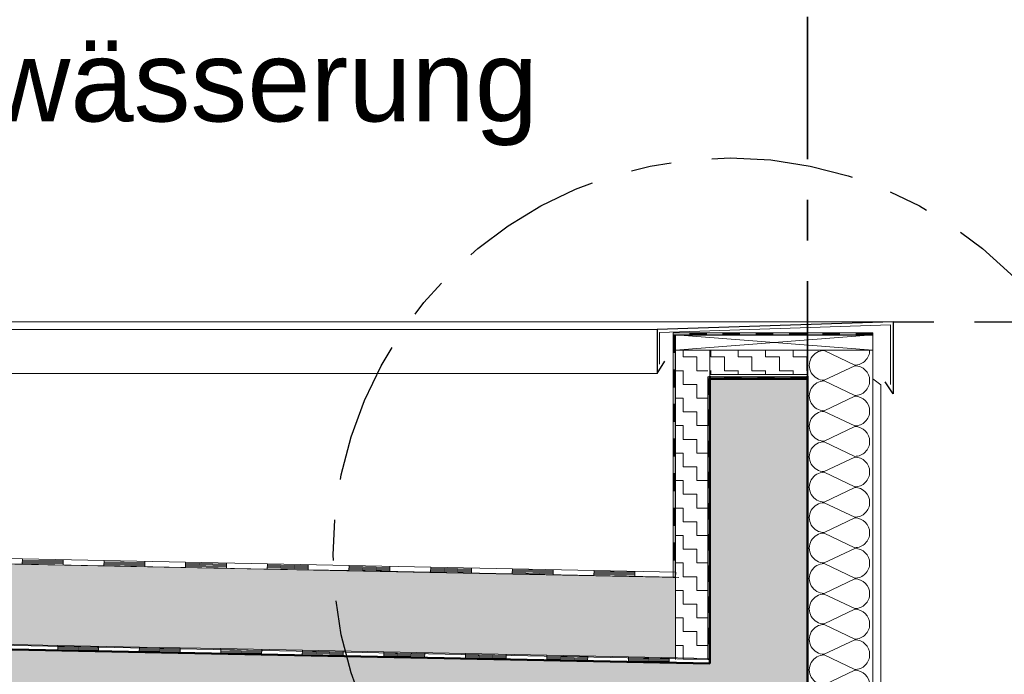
# Model space of a CAD drawing. Header units: metres. Extents: x 1314 to 1415, y -87 to -52.
# Tile 146 of 256: x 1356.54 to 1358.96, y -77.53 to -75.92. Entities that reach past the tile are written whole.
import ezdxf

# ---------------------------------------------------------------- set-up
doc = ezdxf.new("R2010")
doc.units = ezdxf.units.M
doc.header["$PDMODE"] = 65
for name, pattern in [('AUSGEZOGEN', [0]), ('PUNKT2_S9', [0.0015, 0, -0.0015]), ('STRICHPUNKT2_S5', [0.5, 0.35, -0.05, 0.05, -0.05])]:
    doc.linetypes.add(name, pattern=pattern)
for name, color, linetype, lineweight in [('XR$2$Achsen', 4, 'AUSGEZOGEN', 13), ('XR$2$Allgemein', 4, 'AUSGEZOGEN', 13), ('XR$2$Aufkantung', 4, 'AUSGEZOGEN', 13), ('XR$2$Design', 4, 'AUSGEZOGEN', 13), ('XR$2$Maßlinie 1_50', 7, 'AUSGEZOGEN', 25), ('XR$2$Muster', 4, 'AUSGEZOGEN', 13), ('XR$2$STANDARD_1', 7, 'AUSGEZOGEN', 25), ('XR$2$Wand', 1, 'AUSGEZOGEN', 50), ('XR$3$DETAIL', 7, 'AUSGEZOGEN', 25), ('XR$3$Maßlinie 1_50', 7, 'AUSGEZOGEN', 25), ('XR$4$Design', 4, 'AUSGEZOGEN', 13), ('XR$4$Muster', 4, 'AUSGEZOGEN', 13), ('XR$4$Türen', 3, 'AUSGEZOGEN', 18)]:
    doc.layers.add(name, color=color, linetype=linetype, lineweight=lineweight)
doc.layers.add('XR$3$_50394', color=7, linetype='Continuous')
doc.styles.add('ARIAL', font='arial.ttf')
doc.dimstyles.new('DIMSTYLE_18', dxfattribs={"dimtxt": 0.175, "dimasz": 0.15, "dimexe": 0, "dimexo": 0, "dimgap": 0.0875, "dimtad": 2, "dimdec": 3, "dimrnd": 0.005, "dimzin": 4, "dimdsep": 46, "dimtxsty": 'ARIAL', "dimblk1": 'ALL_ML_KREIS', "dimblk2": 'ALL_ML_KREIS', "dimsah": 1, "dimcen": 0, "dimclrd": 3, "dimclre": 3, "dimclrt": 3, "dimadec": 0, "dimazin": 0, "dimtfac": 1, "dimtdec": 0, "dimtix": 1, "dimtmove": 2, "dimatfit": 3, "dimfxl": 0, "dimtzin": 0, "dimlwd": 0, "dimlwe": 25, "dimarcsym": 0})
doc.dimstyles.new('DIMSTYLE_7', dxfattribs={"dimtxt": 0.125, "dimasz": 0.15, "dimexe": 0, "dimexo": 0, "dimgap": 0.0625, "dimtad": 2, "dimdec": 3, "dimrnd": 0.005, "dimzin": 4, "dimdsep": 46, "dimtxsty": 'ARIAL', "dimblk1": 'ALL_ML_KREIS', "dimblk2": 'ALL_ML_KREIS', "dimsah": 1, "dimcen": 0, "dimclrd": 3, "dimclre": 3, "dimclrt": 3, "dimadec": 0, "dimazin": 0, "dimtfac": 1, "dimtdec": 0, "dimtix": 1, "dimtmove": 2, "dimatfit": 3, "dimfxl": 0, "dimtzin": 0, "dimlwd": 0, "dimlwe": 25, "dimarcsym": 0})
pattern_1 = [(0, (0.0675, 0.0675), (0.03375, 0.03375), [0.03375, -0.03375]), (90, (0.0675, 0.0675), (-0.03375, 0.03375), [0.03375, -0.03375])]

# ---------------------------------------------------------------- blocks, each defined once
blk = doc.blocks.new('MUSTERELEMENT_31')
at = {"layer": 'XR$2$Wand', "color": 4, "linetype": 'AUSGEZOGEN', "lineweight": 13, "transparency": 33554687}
for p, q in [((1358.2244, -76.6883), (1358.1426, -76.6883)), ((1358.1426, -76.6883), (1358.1426, -76.6883)), ((1358.1426, -76.6933), (1358.1426, -76.6883)), ((1358.1426, -76.6933), (1358.1426, -76.6883)), ((1358.1426, -76.6893), (1358.1426, -76.6893)), ((1358.1426, -76.6903), (1358.1426, -76.6903)), ((1358.1426, -76.6913), (1358.1426, -76.6913)), ((1358.1426, -76.6923), (1358.1426, -76.6923)), ((1358.2244, -76.6933), (1358.1426, -76.6933)), ((1358.1426, -76.6933), (1358.1426, -76.6933)), ((1358.1835, -76.6933), (1358.1835, -76.6883)), ((1358.2244, -76.6893), (1358.1835, -76.6893)), ((1358.2244, -76.6903), (1358.1835, -76.6903)), ((1358.2244, -76.6913), (1358.1835, -76.6913)), ((1358.2244, -76.6923), (1358.1835, -76.6923)), ((1358.3061, -76.6883), (1358.2244, -76.6883)), ((1358.2244, -76.6933), (1358.2244, -76.6883)), ((1358.2244, -76.6933), (1358.2244, -76.6883)), ((1358.3061, -76.6933), (1358.2244, -76.6933)), ((1358.2653, -76.6933), (1358.2653, -76.6883)), ((1358.3061, -76.6893), (1358.2653, -76.6893)), ((1358.3061, -76.6903), (1358.2653, -76.6903)), ((1358.3061, -76.6913), (1358.2653, -76.6913)), ((1358.3061, -76.6923), (1358.2653, -76.6923)), ((1358.3879, -76.6883), (1358.3061, -76.6883)), ((1358.3061, -76.6933), (1358.3061, -76.6883)), ((1358.3061, -76.6933), (1358.3061, -76.6883)), ((1358.3879, -76.6933), (1358.3061, -76.6933)), ((1358.347, -76.6933), (1358.347, -76.6883)), ((1358.3879, -76.6893), (1358.347, -76.6893)), ((1358.3879, -76.6903), (1358.347, -76.6903)), ((1358.3879, -76.6913), (1358.347, -76.6913)), ((1358.3879, -76.6923), (1358.347, -76.6923)), ((1358.4696, -76.6883), (1358.3879, -76.6883)), ((1358.3879, -76.6933), (1358.3879, -76.6883)), ((1358.3879, -76.6933), (1358.3879, -76.6883)), ((1358.4696, -76.6933), (1358.3879, -76.6933)), ((1358.4288, -76.6933), (1358.4288, -76.6883)), ((1358.4696, -76.6893), (1358.4288, -76.6893)), ((1358.4696, -76.6903), (1358.4288, -76.6903)), ((1358.4696, -76.6913), (1358.4288, -76.6913)), ((1358.4696, -76.6923), (1358.4288, -76.6923)), ((1358.5514, -76.6883), (1358.4696, -76.6883)), ((1358.4696, -76.6933), (1358.4696, -76.6883)), ((1358.4696, -76.6933), (1358.4696, -76.6883)), ((1358.5514, -76.6933), (1358.4696, -76.6933)), ((1358.5105, -76.6933), (1358.5105, -76.6883)), ((1358.5514, -76.6893), (1358.5105, -76.6893)), ((1358.5514, -76.6903), (1358.5105, -76.6903)), ((1358.5514, -76.6913), (1358.5105, -76.6913)), ((1358.5514, -76.6923), (1358.5105, -76.6923)), ((1358.6332, -76.6883), (1358.5514, -76.6883)), ((1358.5514, -76.6933), (1358.5514, -76.6883)), ((1358.5514, -76.6933), (1358.5514, -76.6883)), ((1358.6332, -76.6933), (1358.5514, -76.6933)), ((1358.5923, -76.6933), (1358.5923, -76.6883)), ((1358.6332, -76.6893), (1358.5923, -76.6893)), ((1358.6332, -76.6903), (1358.5923, -76.6903)), ((1358.6332, -76.6913), (1358.5923, -76.6913)), ((1358.6332, -76.6923), (1358.5923, -76.6923)), ((1358.6332, -76.6933), (1358.6332, -76.6883))]:
    blk.add_line(p, q, dxfattribs=at)
blk = doc.blocks.new('MUSTERELEMENT_32')
at = {"layer": 'XR$2$Wand', "color": 4, "linetype": 'AUSGEZOGEN', "lineweight": 13, "transparency": 33554687}
for p, q in [((1358.3097, -76.796), (1358.2279, -76.796)), ((1358.2279, -76.796), (1358.2279, -76.796)), ((1358.2279, -76.801), (1358.2279, -76.796)), ((1358.2279, -76.801), (1358.2279, -76.796)), ((1358.2279, -76.797), (1358.2279, -76.797)), ((1358.2279, -76.798), (1358.2279, -76.798)), ((1358.2279, -76.799), (1358.2279, -76.799)), ((1358.2279, -76.8), (1358.2279, -76.8)), ((1358.3097, -76.801), (1358.2279, -76.801)), ((1358.2279, -76.801), (1358.2279, -76.801)), ((1358.2688, -76.801), (1358.2688, -76.796)), ((1358.3097, -76.797), (1358.2688, -76.797)), ((1358.3097, -76.798), (1358.2688, -76.798)), ((1358.3097, -76.799), (1358.2688, -76.799)), ((1358.3097, -76.8), (1358.2688, -76.8)), ((1358.3914, -76.796), (1358.3097, -76.796)), ((1358.3097, -76.801), (1358.3097, -76.796)), ((1358.3097, -76.801), (1358.3097, -76.796)), ((1358.3914, -76.801), (1358.3097, -76.801)), ((1358.3505, -76.801), (1358.3505, -76.796)), ((1358.3914, -76.797), (1358.3505, -76.797)), ((1358.3914, -76.798), (1358.3505, -76.798)), ((1358.3914, -76.799), (1358.3505, -76.799)), ((1358.3914, -76.8), (1358.3505, -76.8)), ((1358.4732, -76.796), (1358.3914, -76.796)), ((1358.3914, -76.801), (1358.3914, -76.796)), ((1358.3914, -76.801), (1358.3914, -76.796)), ((1358.4732, -76.801), (1358.3914, -76.801)), ((1358.4323, -76.801), (1358.4323, -76.796)), ((1358.4732, -76.797), (1358.4323, -76.797)), ((1358.4732, -76.798), (1358.4323, -76.798)), ((1358.4732, -76.799), (1358.4323, -76.799)), ((1358.4732, -76.8), (1358.4323, -76.8)), ((1358.4732, -76.801), (1358.4732, -76.796))]:
    blk.add_line(p, q, dxfattribs=at)
blk = doc.blocks.new('MUSTERELEMENT_33')
at = {"layer": 'XR$2$Wand', "color": 4, "linetype": 'AUSGEZOGEN', "lineweight": 13, "transparency": 33554687}
for p, q in [((1358.2279, -76.8011), (1358.2279, -76.8778)), ((1358.2329, -76.8011), (1358.2279, -76.8011)), ((1358.2289, -76.8011), (1358.2289, -76.8395)), ((1358.2299, -76.8011), (1358.2299, -76.8395)), ((1358.2309, -76.8011), (1358.2309, -76.8395)), ((1358.2319, -76.8011), (1358.2319, -76.8395)), ((1358.2329, -76.8011), (1358.2329, -76.8778)), ((1358.2329, -76.8395), (1358.2279, -76.8395)), ((1358.2279, -76.8778), (1358.2279, -76.9544)), ((1358.2329, -76.8778), (1358.2279, -76.8778)), ((1358.2329, -76.8778), (1358.2279, -76.8778)), ((1358.2289, -76.8778), (1358.2289, -76.9161)), ((1358.2299, -76.8778), (1358.2299, -76.9161)), ((1358.2309, -76.8778), (1358.2309, -76.9161)), ((1358.2319, -76.8778), (1358.2319, -76.9161)), ((1358.2329, -76.8778), (1358.2329, -76.9544)), ((1358.2329, -76.9161), (1358.2279, -76.9161)), ((1358.2279, -76.9544), (1358.2279, -77.031)), ((1358.2329, -76.9544), (1358.2279, -76.9544)), ((1358.2329, -76.9544), (1358.2279, -76.9544)), ((1358.2289, -76.9544), (1358.2289, -76.9927)), ((1358.2299, -76.9544), (1358.2299, -76.9927)), ((1358.2309, -76.9544), (1358.2309, -76.9927)), ((1358.2319, -76.9544), (1358.2319, -76.9927)), ((1358.2329, -76.9544), (1358.2329, -77.031)), ((1358.2329, -76.9927), (1358.2279, -76.9927)), ((1358.2279, -77.031), (1358.2279, -77.1076)), ((1358.2329, -77.031), (1358.2279, -77.031)), ((1358.2329, -77.031), (1358.2279, -77.031)), ((1358.2289, -77.031), (1358.2289, -77.0693)), ((1358.2299, -77.031), (1358.2299, -77.0693)), ((1358.2309, -77.031), (1358.2309, -77.0693)), ((1358.2319, -77.031), (1358.2319, -77.0693)), ((1358.2329, -77.031), (1358.2329, -77.1076)), ((1358.2329, -77.0693), (1358.2279, -77.0693)), ((1358.2279, -77.1076), (1358.2279, -77.1842)), ((1358.2329, -77.1076), (1358.2279, -77.1076)), ((1358.2329, -77.1076), (1358.2279, -77.1076)), ((1358.2289, -77.1076), (1358.2289, -77.1459)), ((1358.2299, -77.1076), (1358.2299, -77.1459)), ((1358.2309, -77.1076), (1358.2309, -77.1459)), ((1358.2319, -77.1076), (1358.2319, -77.1459)), ((1358.2329, -77.1076), (1358.2329, -77.1842)), ((1358.2329, -77.1459), (1358.2279, -77.1459)), ((1358.2279, -77.1842), (1358.2279, -77.2608)), ((1358.2329, -77.1842), (1358.2279, -77.1842)), ((1358.2329, -77.1842), (1358.2279, -77.1842)), ((1358.2289, -77.1842), (1358.2289, -77.2225)), ((1358.2299, -77.1842), (1358.2299, -77.2225)), ((1358.2309, -77.1842), (1358.2309, -77.2225)), ((1358.2319, -77.1842), (1358.2319, -77.2225)), ((1358.2329, -77.1842), (1358.2329, -77.2608)), ((1358.2329, -77.2225), (1358.2279, -77.2225)), ((1358.2279, -77.2608), (1358.2279, -77.3374)), ((1358.2329, -77.2608), (1358.2279, -77.2608)), ((1358.2329, -77.2608), (1358.2279, -77.2608)), ((1358.2289, -77.2608), (1358.2289, -77.2991)), ((1358.2299, -77.2608), (1358.2299, -77.2991)), ((1358.2309, -77.2608), (1358.2309, -77.2991)), ((1358.2319, -77.2608), (1358.2319, -77.2991)), ((1358.2329, -77.2608), (1358.2329, -77.3374)), ((1358.2329, -77.2991), (1358.2279, -77.2991)), ((1358.2279, -77.3374), (1358.2279, -77.4141)), ((1358.2329, -77.3374), (1358.2279, -77.3374)), ((1358.2329, -77.3374), (1358.2279, -77.3374)), ((1358.2289, -77.3374), (1358.2289, -77.3758)), ((1358.2299, -77.3374), (1358.2299, -77.3758)), ((1358.2309, -77.3374), (1358.2309, -77.3758)), ((1358.2319, -77.3374), (1358.2319, -77.3758)), ((1358.2329, -77.3374), (1358.2329, -77.4141)), ((1358.2329, -77.3758), (1358.2279, -77.3758)), ((1358.2279, -77.4141), (1358.2279, -77.4907)), ((1358.2329, -77.4141), (1358.2279, -77.4141)), ((1358.2329, -77.4141), (1358.2279, -77.4141)), ((1358.2289, -77.4141), (1358.2289, -77.4524)), ((1358.2299, -77.4141), (1358.2299, -77.4524)), ((1358.2309, -77.4141), (1358.2309, -77.4524)), ((1358.2319, -77.4141), (1358.2319, -77.4524)), ((1358.2329, -77.4141), (1358.2329, -77.4907)), ((1358.2329, -77.4524), (1358.2279, -77.4524)), ((1358.2279, -77.4907), (1358.2279, -77.4907)), ((1358.2329, -77.4907), (1358.2279, -77.4907)), ((1358.2329, -77.4907), (1358.2279, -77.4907)), ((1358.2289, -77.4907), (1358.2289, -77.4907)), ((1358.2299, -77.4907), (1358.2299, -77.4907)), ((1358.2309, -77.4907), (1358.2309, -77.4907)), ((1358.2319, -77.4907), (1358.2319, -77.4907)), ((1358.2329, -77.4907), (1358.2329, -77.4907))]:
    blk.add_line(p, q, dxfattribs=at)
blk = doc.blocks.new('MUSTERELEMENT_49')
at = {"layer": 'XR$2$Design', "color": 4, "linetype": 'AUSGEZOGEN', "lineweight": 13, "transparency": 33554687}
for p, q in [((1356.4304, -77.4648), (1356.6307, -77.4688)), ((1356.4307, -77.4523), (1356.631, -77.4563)), ((1356.631, -77.4563), (1356.6307, -77.4688)), ((1356.631, -77.4563), (1356.6307, -77.4688)), ((1356.6307, -77.4688), (1356.831, -77.4728)), ((1356.6308, -77.4638), (1356.731, -77.4658)), ((1356.6308, -77.4663), (1356.7309, -77.4683)), ((1356.6309, -77.4588), (1356.7311, -77.4608)), ((1356.6309, -77.4613), (1356.731, -77.4633)), ((1356.631, -77.4563), (1356.8313, -77.4603)), ((1356.7311, -77.4583), (1356.7309, -77.4708)), ((1356.8313, -77.4603), (1356.831, -77.4728)), ((1356.8313, -77.4603), (1356.831, -77.4728)), ((1356.8311, -77.4678), (1356.9313, -77.4698)), ((1356.8311, -77.4703), (1356.9312, -77.4723)), ((1356.8312, -77.4628), (1356.9314, -77.4648)), ((1356.8312, -77.4653), (1356.9313, -77.4673)), ((1356.8313, -77.4603), (1357.0316, -77.4643)), ((1356.9314, -77.4623), (1356.9312, -77.4748)), ((1357.0316, -77.4643), (1357.0313, -77.4768)), ((1357.0316, -77.4643), (1357.0313, -77.4768)), ((1357.0314, -77.4718), (1357.1316, -77.4738)), ((1357.0315, -77.4668), (1357.1317, -77.4688)), ((1357.0315, -77.4693), (1357.1316, -77.4713)), ((1357.0316, -77.4643), (1357.2319, -77.4683)), ((1357.1317, -77.4663), (1357.1315, -77.4788)), ((1357.2319, -77.4683), (1357.2316, -77.4808)), ((1357.2319, -77.4683), (1357.2316, -77.4808)), ((1357.2318, -77.4708), (1357.332, -77.4728)), ((1357.2319, -77.4683), (1357.4322, -77.4723)), ((1357.332, -77.4703), (1357.3318, -77.4828)), ((1356.831, -77.4728), (1357.0313, -77.4768)), ((1357.0313, -77.4768), (1357.2316, -77.4808)), ((1357.0314, -77.4743), (1357.1315, -77.4763)), ((1357.2316, -77.4808), (1357.4319, -77.4848)), ((1357.2317, -77.4758), (1357.3319, -77.4778)), ((1357.2317, -77.4783), (1357.3318, -77.4803)), ((1357.2318, -77.4733), (1357.3319, -77.4753)), ((1357.4322, -77.4723), (1357.4319, -77.4848)), ((1357.4322, -77.4723), (1357.4319, -77.4848)), ((1357.4319, -77.4848), (1357.6322, -77.4888)), ((1357.432, -77.4798), (1357.5322, -77.4818)), ((1357.432, -77.4823), (1357.5321, -77.4843)), ((1357.4321, -77.4748), (1357.5323, -77.4768)), ((1357.4321, -77.4773), (1357.5322, -77.4793)), ((1357.4322, -77.4723), (1357.6325, -77.4763)), ((1357.5323, -77.4743), (1357.5321, -77.4868)), ((1357.6325, -77.4763), (1357.6322, -77.4888)), ((1357.6325, -77.4763), (1357.6322, -77.4888)), ((1357.6322, -77.4888), (1357.8325, -77.4928)), ((1357.6323, -77.4838), (1357.7325, -77.4858)), ((1357.6323, -77.4863), (1357.7324, -77.4883)), ((1357.6324, -77.4788), (1357.7326, -77.4808)), ((1357.6324, -77.4813), (1357.7325, -77.4833)), ((1357.6325, -77.4763), (1357.8328, -77.4803)), ((1357.7326, -77.4783), (1357.7324, -77.4908)), ((1357.8328, -77.4803), (1357.8325, -77.4928)), ((1357.8328, -77.4803), (1357.8325, -77.4928)), ((1357.8325, -77.4928), (1358.0329, -77.4968)), ((1357.8326, -77.4878), (1357.9328, -77.4898)), ((1357.8326, -77.4903), (1357.9328, -77.4923)), ((1357.8327, -77.4828), (1357.9329, -77.4848)), ((1357.8327, -77.4853), (1357.9329, -77.4873)), ((1357.8328, -77.4803), (1358.0331, -77.4843)), ((1357.933, -77.4823), (1357.9327, -77.4948)), ((1358.0331, -77.4843), (1358.0329, -77.4968)), ((1358.0331, -77.4843), (1358.0329, -77.4968)), ((1358.0329, -77.4943), (1358.1331, -77.4963)), ((1358.033, -77.4893), (1358.1332, -77.4913)), ((1358.033, -77.4918), (1358.1331, -77.4938)), ((1358.0331, -77.4843), (1358.2334, -77.4883)), ((1358.0331, -77.4868), (1358.1332, -77.4888)), ((1358.1333, -77.4863), (1358.133, -77.4988)), ((1358.2334, -77.4883), (1358.2332, -77.5008)), ((1358.2334, -77.4883), (1358.2332, -77.5008)), ((1358.2333, -77.4958), (1358.2333, -77.4958)), ((1358.2334, -77.4883), (1358.2334, -77.4883)), ((1358.2334, -77.4908), (1358.2334, -77.4908)), ((1358.0329, -77.4968), (1358.2332, -77.5008)), ((1358.2332, -77.4983), (1358.2332, -77.4983)), ((1358.2332, -77.5008), (1358.2332, -77.5008))]:
    blk.add_line(p, q, dxfattribs=at)
blk = doc.blocks.new('MUSTERELEMENT_52')
at = {"layer": 'XR$2$Wand', "color": 4, "linetype": 'AUSGEZOGEN', "lineweight": 13, "transparency": 33554687}
for p, q in [((1358.1426, -76.6938), (1358.1426, -76.7789)), ((1358.1476, -76.6938), (1358.1426, -76.6938)), ((1358.1436, -76.6938), (1358.1436, -76.7364)), ((1358.1446, -76.6938), (1358.1446, -76.7364)), ((1358.1456, -76.6938), (1358.1456, -76.7364)), ((1358.1466, -76.6938), (1358.1466, -76.7364)), ((1358.1476, -76.6938), (1358.1476, -76.7789)), ((1358.1476, -76.7364), (1358.1426, -76.7364)), ((1358.1426, -76.7789), (1358.1426, -76.8639)), ((1358.1476, -76.7789), (1358.1426, -76.7789)), ((1358.1476, -76.7789), (1358.1426, -76.7789)), ((1358.1436, -76.7789), (1358.1436, -76.8214)), ((1358.1446, -76.7789), (1358.1446, -76.8214)), ((1358.1456, -76.7789), (1358.1456, -76.8214)), ((1358.1466, -76.7789), (1358.1466, -76.8214)), ((1358.1476, -76.7789), (1358.1476, -76.8639)), ((1358.1476, -76.8214), (1358.1426, -76.8214)), ((1358.1426, -76.8639), (1358.1426, -76.949)), ((1358.1476, -76.8639), (1358.1426, -76.8639)), ((1358.1476, -76.8639), (1358.1426, -76.8639)), ((1358.1436, -76.8639), (1358.1436, -76.9065)), ((1358.1446, -76.8639), (1358.1446, -76.9065)), ((1358.1456, -76.8639), (1358.1456, -76.9065)), ((1358.1466, -76.8639), (1358.1466, -76.9065)), ((1358.1476, -76.8639), (1358.1476, -76.949)), ((1358.1476, -76.9065), (1358.1426, -76.9065)), ((1358.1426, -76.949), (1358.1426, -77.0341)), ((1358.1476, -76.949), (1358.1426, -76.949)), ((1358.1476, -76.949), (1358.1426, -76.949)), ((1358.1436, -76.949), (1358.1436, -76.9915)), ((1358.1446, -76.949), (1358.1446, -76.9915)), ((1358.1456, -76.949), (1358.1456, -76.9915)), ((1358.1466, -76.949), (1358.1466, -76.9915)), ((1358.1476, -76.949), (1358.1476, -77.0341)), ((1358.1476, -76.9915), (1358.1426, -76.9915)), ((1358.1426, -77.0341), (1358.1426, -77.1191)), ((1358.1476, -77.0341), (1358.1426, -77.0341)), ((1358.1476, -77.0341), (1358.1426, -77.0341)), ((1358.1436, -77.0341), (1358.1436, -77.0766)), ((1358.1446, -77.0341), (1358.1446, -77.0766)), ((1358.1456, -77.0341), (1358.1456, -77.0766)), ((1358.1466, -77.0341), (1358.1466, -77.0766)), ((1358.1476, -77.0341), (1358.1476, -77.1191)), ((1358.1476, -77.0766), (1358.1426, -77.0766)), ((1358.1426, -77.1191), (1358.1426, -77.2042)), ((1358.1476, -77.1191), (1358.1426, -77.1191)), ((1358.1476, -77.1191), (1358.1426, -77.1191)), ((1358.1436, -77.1191), (1358.1436, -77.1617)), ((1358.1446, -77.1191), (1358.1446, -77.1617)), ((1358.1456, -77.1191), (1358.1456, -77.1617)), ((1358.1466, -77.1191), (1358.1466, -77.1617)), ((1358.1476, -77.1191), (1358.1476, -77.2042)), ((1358.1476, -77.1617), (1358.1426, -77.1617)), ((1358.1426, -77.2042), (1358.1426, -77.2892)), ((1358.1476, -77.2042), (1358.1426, -77.2042)), ((1358.1476, -77.2042), (1358.1426, -77.2042)), ((1358.1436, -77.2042), (1358.1436, -77.2467)), ((1358.1446, -77.2042), (1358.1446, -77.2467)), ((1358.1456, -77.2042), (1358.1456, -77.2467)), ((1358.1466, -77.2042), (1358.1466, -77.2467)), ((1358.1476, -77.2042), (1358.1476, -77.2892)), ((1358.1476, -77.2467), (1358.1426, -77.2467)), ((1358.1426, -77.2892), (1358.1426, -77.2892)), ((1358.1476, -77.2892), (1358.1426, -77.2892)), ((1358.1476, -77.2892), (1358.1426, -77.2892)), ((1358.1436, -77.2892), (1358.1436, -77.2892)), ((1358.1446, -77.2892), (1358.1446, -77.2892)), ((1358.1456, -77.2892), (1358.1456, -77.2892)), ((1358.1466, -77.2892), (1358.1466, -77.2892)), ((1358.1476, -77.2892), (1358.1476, -77.2892))]:
    blk.add_line(p, q, dxfattribs=at)
blk = doc.blocks.new('MUSTERELEMENT_53')
at = {"layer": 'XR$2$Design', "color": 4, "linetype": 'AUSGEZOGEN', "lineweight": 13, "transparency": 33554687}
for p, q in [((1356.3426, -77.2525), (1356.5433, -77.2565)), ((1356.3429, -77.24), (1356.5436, -77.244)), ((1356.5436, -77.244), (1356.5433, -77.2565)), ((1356.5436, -77.244), (1356.5433, -77.2565)), ((1356.5434, -77.2515), (1356.6438, -77.2535)), ((1356.5434, -77.254), (1356.6437, -77.256)), ((1356.5435, -77.2465), (1356.6439, -77.2485)), ((1356.5435, -77.249), (1356.6438, -77.251)), ((1356.5436, -77.244), (1356.7443, -77.2481)), ((1356.6439, -77.246), (1356.6437, -77.2585)), ((1356.7443, -77.2481), (1356.744, -77.2605)), ((1356.7443, -77.2481), (1356.744, -77.2605)), ((1356.7442, -77.2506), (1356.8446, -77.2526)), ((1356.7442, -77.2531), (1356.8445, -77.2551)), ((1356.7443, -77.2481), (1356.9449, -77.2521)), ((1356.8446, -77.2501), (1356.8444, -77.2626)), ((1356.9449, -77.2521), (1356.9447, -77.2646)), ((1356.9449, -77.2521), (1356.9447, -77.2646)), ((1356.9449, -77.2521), (1357.1456, -77.2561)), ((1357.0453, -77.2541), (1357.045, -77.2666)), ((1356.5433, -77.2565), (1356.744, -77.2605)), ((1356.744, -77.2605), (1356.9447, -77.2646)), ((1356.7441, -77.2556), (1356.8445, -77.2576)), ((1356.7441, -77.258), (1356.8444, -77.2601)), ((1356.9447, -77.2621), (1357.0451, -77.2641)), ((1356.9447, -77.2646), (1357.1454, -77.2686)), ((1356.9448, -77.2571), (1357.0452, -77.2591)), ((1356.9448, -77.2596), (1357.0451, -77.2616)), ((1356.9449, -77.2546), (1357.0452, -77.2566)), ((1357.1456, -77.2561), (1357.1454, -77.2686)), ((1357.1456, -77.2561), (1357.1454, -77.2686)), ((1357.1454, -77.2661), (1357.2458, -77.2681)), ((1357.1454, -77.2686), (1357.3461, -77.2726)), ((1357.1455, -77.2611), (1357.2459, -77.2631)), ((1357.1455, -77.2636), (1357.2458, -77.2656)), ((1357.1456, -77.2561), (1357.3463, -77.2601)), ((1357.1456, -77.2586), (1357.2459, -77.2606)), ((1357.246, -77.2581), (1357.2457, -77.2706)), ((1357.3463, -77.2601), (1357.3461, -77.2726)), ((1357.3463, -77.2601), (1357.3461, -77.2726)), ((1357.3461, -77.2701), (1357.4465, -77.2721)), ((1357.3461, -77.2726), (1357.5467, -77.2766)), ((1357.3462, -77.2651), (1357.4466, -77.2671)), ((1357.3462, -77.2676), (1357.4465, -77.2696)), ((1357.3463, -77.2601), (1357.547, -77.2641)), ((1357.3463, -77.2626), (1357.4466, -77.2646)), ((1357.4467, -77.2621), (1357.4464, -77.2746)), ((1357.547, -77.2641), (1357.5467, -77.2766)), ((1357.547, -77.2641), (1357.5467, -77.2766)), ((1357.5467, -77.2766), (1357.7474, -77.2806)), ((1357.5468, -77.2716), (1357.6472, -77.2736)), ((1357.5468, -77.2741), (1357.6471, -77.2761)), ((1357.5469, -77.2666), (1357.6473, -77.2686)), ((1357.5469, -77.2691), (1357.6472, -77.2711)), ((1357.547, -77.2641), (1357.7477, -77.2681)), ((1357.6473, -77.2661), (1357.6471, -77.2786)), ((1357.7477, -77.2681), (1357.7474, -77.2806)), ((1357.7477, -77.2681), (1357.7474, -77.2806)), ((1357.7475, -77.2756), (1357.8479, -77.2776)), ((1357.7475, -77.2781), (1357.8478, -77.2801)), ((1357.7476, -77.2706), (1357.848, -77.2726)), ((1357.7476, -77.2731), (1357.8479, -77.2751)), ((1357.7477, -77.2681), (1357.9484, -77.2721)), ((1357.848, -77.2701), (1357.8478, -77.2826)), ((1357.9484, -77.2721), (1357.9481, -77.2846)), ((1357.9484, -77.2721), (1357.9481, -77.2846)), ((1357.9483, -77.2746), (1358.0487, -77.2766)), ((1357.9483, -77.2771), (1358.0486, -77.2791)), ((1357.9484, -77.2721), (1358.149, -77.2761)), ((1358.0487, -77.2741), (1358.0485, -77.2866)), ((1357.7474, -77.2806), (1357.9481, -77.2846)), ((1357.9481, -77.2846), (1358.1488, -77.2886)), ((1357.9482, -77.2796), (1358.0486, -77.2816)), ((1357.9482, -77.2821), (1358.0485, -77.2841)), ((1358.1488, -77.2861), (1358.1488, -77.2861)), ((1358.1488, -77.2886), (1358.1488, -77.2886))]:
    blk.add_line(p, q, dxfattribs=at)
blk.add_lwpolyline([(1358.149, -77.2761), (1358.149, -77.2763), (1358.1488, -77.2886)], dxfattribs=at)
blk.add_lwpolyline([(1358.149, -77.2761), (1358.149, -77.2763), (1358.1488, -77.2886)], dxfattribs=at)
blk = doc.blocks.new('ALL_ML_KREIS')
at = {"color": 0, "linetype": 'ByBlock', "lineweight": -2}
for p, q in [((0, -0.5), (0, 0.5)), ((-1, 0), (0.5, 0))]:
    blk.add_line(p, q, dxfattribs=at)
blk.add_circle((0, 0), 0.15, dxfattribs=at)
blk = doc.blocks.new('*D110')
at = {"layer": 'DEFPOINTS', "color": 3, "linetype": 'AUSGEZOGEN', "lineweight": 25, "transparency": 33554687}
for p in [(1358.4732, -77.3937), (1338.3582, -77.8099), (1338.3582, -84.3412)]:
    blk.add_point(p, dxfattribs=at)
at = {"layer": 'XR$3$Maßlinie 1_50', "color": 3, "linetype": 'AUSGEZOGEN', "lineweight": -2, "transparency": 33554687}
for p, q in [((1338.3582, -84.0412), (1338.3582, -84.3412)), ((1358.4732, -84.0412), (1358.4732, -84.3412)), ((1338.3582, -84.3412), (1358.4732, -84.3412))]:
    blk.add_line(p, q, dxfattribs=at)
at = {"layer": 'XR$3$Maßlinie 1_50', "color": 3, "linetype": 'AUSGEZOGEN', "lineweight": 25, "transparency": 33554687, "xscale": 0.15, "yscale": 0.15, "zscale": 0.15, "rotation": 180}
blk.add_blockref('ALL_ML_KREIS', (1338.3582, -84.3412), dxfattribs=at)
at = {"layer": 'XR$3$Maßlinie 1_50', "color": 3, "linetype": 'AUSGEZOGEN', "lineweight": 25, "transparency": 33554687, "xscale": 0.15, "yscale": 0.15, "zscale": 0.15}
blk.add_blockref('ALL_ML_KREIS', (1358.4732, -84.3412), dxfattribs=at)
at = {"layer": 'XR$3$Maßlinie 1_50', "color": 3, "linetype": 'AUSGEZOGEN', "lineweight": 25, "transparency": 33554687, "insert": (1348.4387, -84.2007), "char_height": 0.175, "width": 1.05, "attachment_point": 5, "style": 'ARIAL'}
blk.add_mtext('\\A1;{\\fArial|i0|b1;\\A1;{20.11\\H0.115500;\\S5^ ;}}', dxfattribs=at)
blk = doc.blocks.new('*D150')
at = {"layer": 'DEFPOINTS', "color": 3, "linetype": 'AUSGEZOGEN', "lineweight": 25, "transparency": 33554687}
for p in [(1353.0982, -77.449), (1358.2332, -78.5768), (1353.0982, -83.1268)]:
    blk.add_point(p, dxfattribs=at)
at = {"layer": 'XR$3$Maßlinie 1_50', "color": 3, "linetype": 'AUSGEZOGEN', "lineweight": -2, "transparency": 33554687}
for p, q in [((1353.0982, -82.8268), (1353.0982, -83.1268)), ((1358.2332, -82.8268), (1358.2332, -83.1268)), ((1353.0982, -83.1268), (1358.2332, -83.1268))]:
    blk.add_line(p, q, dxfattribs=at)
at = {"layer": 'XR$3$Maßlinie 1_50', "color": 3, "linetype": 'AUSGEZOGEN', "lineweight": 25, "transparency": 33554687, "xscale": 0.15, "yscale": 0.15, "zscale": 0.15, "rotation": 180}
blk.add_blockref('ALL_ML_KREIS', (1353.0982, -83.1268), dxfattribs=at)
at = {"layer": 'XR$3$Maßlinie 1_50', "color": 3, "linetype": 'AUSGEZOGEN', "lineweight": 25, "transparency": 33554687, "xscale": 0.15, "yscale": 0.15, "zscale": 0.15}
blk.add_blockref('ALL_ML_KREIS', (1358.2332, -83.1268), dxfattribs=at)
at = {"layer": 'XR$3$Maßlinie 1_50', "color": 3, "linetype": 'AUSGEZOGEN', "lineweight": 25, "transparency": 33554687, "insert": (1355.6874, -83.0121), "char_height": 0.125, "width": 0.625, "attachment_point": 5, "style": 'ARIAL'}
blk.add_mtext('\\A1;{\\A1;{5.13\\H0.082500;\\S5^ ;}}', dxfattribs=at)
blk = doc.blocks.new('MUSTERELEMENT_76')
at = {"layer": 'XR$4$Design', "color": 52, "linetype": 'AUSGEZOGEN', "lineweight": 13, "transparency": 33554687}
for p, q in [((1358.589, -76.7675), (1358.514, -76.7316)), ((1358.514, -76.8049), (1358.589, -76.769)), ((1358.589, -76.8423), (1358.514, -76.8064)), ((1358.514, -76.8797), (1358.589, -76.8438)), ((1358.589, -76.9171), (1358.514, -76.8812)), ((1358.514, -76.9545), (1358.589, -76.9186)), ((1358.589, -76.992), (1358.514, -76.956)), ((1358.514, -77.0294), (1358.589, -76.9934)), ((1358.589, -77.0668), (1358.514, -77.0309)), ((1358.514, -77.1042), (1358.589, -77.0683)), ((1358.589, -77.1416), (1358.514, -77.1057)), ((1358.514, -77.179), (1358.589, -77.1431)), ((1358.589, -77.2164), (1358.514, -77.1805)), ((1358.514, -77.2538), (1358.589, -77.2179)), ((1358.589, -77.2912), (1358.514, -77.2553)), ((1358.514, -77.3286), (1358.589, -77.2927)), ((1358.589, -77.366), (1358.514, -77.3301)), ((1358.514, -77.4034), (1358.589, -77.3675)), ((1358.589, -77.4408), (1358.514, -77.4049)), ((1358.514, -77.4782), (1358.589, -77.4423)), ((1358.589, -77.5156), (1358.514, -77.4797)), ((1358.514, -77.553), (1358.589, -77.5171)), ((1358.589, -77.5904), (1358.514, -77.5545)), ((1358.514, -77.6279), (1358.589, -77.5919)), ((1358.589, -77.6653), (1358.514, -77.6293)), ((1358.514, -77.7027), (1358.589, -77.6668)), ((1358.589, -77.7401), (1358.514, -77.7042)), ((1358.514, -77.7775), (1358.589, -77.7416)), ((1358.589, -77.8149), (1358.514, -77.779)), ((1358.514, -77.8523), (1358.589, -77.8164)), ((1358.589, -77.8897), (1358.514, -77.8538)), ((1358.514, -77.9271), (1358.589, -77.8912)), ((1358.589, -77.9645), (1358.514, -77.9286)), ((1358.514, -78.0019), (1358.589, -77.966)), ((1358.589, -78.0393), (1358.514, -78.0034)), ((1358.514, -78.0767), (1358.589, -78.0408)), ((1358.589, -78.1141), (1358.514, -78.0782)), ((1358.514, -78.1515), (1358.589, -78.1156)), ((1358.589, -78.1889), (1358.514, -78.153)), ((1358.514, -78.2263), (1358.589, -78.1904)), ((1358.589, -78.2637), (1358.514, -78.2278)), ((1358.514, -78.3012), (1358.589, -78.2652)), ((1358.589, -78.3386), (1358.514, -78.3026)), ((1358.514, -78.376), (1358.589, -78.3401)), ((1358.589, -78.4134), (1358.514, -78.3775)), ((1358.514, -78.4508), (1358.589, -78.4149)), ((1358.589, -78.4882), (1358.514, -78.4523)), ((1358.514, -78.5256), (1358.589, -78.4897)), ((1358.589, -78.563), (1358.514, -78.5271)), ((1358.514, -78.6004), (1358.589, -78.5645))]:
    blk.add_line(p, q, dxfattribs=at)
for centre, start_param, end_param in [((1358.514, -76.7683), 4.712389, 7.853982), ((1358.589, -76.7309), 1.570796, 3.141593), ((1358.589, -76.8057), 3.141593, 4.712389), ((1358.514, -76.8431), 4.712389, 7.853982), ((1358.589, -76.8057), 1.570796, 3.141593), ((1358.589, -76.8805), 3.141593, 4.712389), ((1358.514, -76.9179), 4.712389, 7.853982), ((1358.589, -76.8805), 1.570796, 3.141593), ((1358.589, -76.9553), 3.141593, 4.712389), ((1358.514, -76.9927), 4.712389, 7.853982), ((1358.589, -76.9553), 1.570796, 3.141593), ((1358.589, -77.0301), 3.141593, 4.712389), ((1358.514, -77.0675), 4.712389, 7.853982), ((1358.589, -77.0301), 1.570796, 3.141593), ((1358.589, -77.1049), 3.141593, 4.712389), ((1358.514, -77.1423), 4.712389, 7.853982), ((1358.589, -77.1049), 1.570796, 3.141593), ((1358.589, -77.1797), 3.141593, 4.712389), ((1358.514, -77.2171), 4.712389, 7.853982), ((1358.589, -77.1797), 1.570796, 3.141593), ((1358.589, -77.2545), 3.141593, 4.712389), ((1358.514, -77.2919), 4.712389, 7.853982), ((1358.589, -77.2545), 1.570796, 3.141593), ((1358.589, -77.3294), 3.141593, 4.712389), ((1358.514, -77.3668), 4.712389, 7.853982), ((1358.589, -77.3294), 1.570796, 3.141593), ((1358.589, -77.4042), 3.141593, 4.712389), ((1358.514, -77.4416), 4.712389, 7.853982), ((1358.589, -77.4042), 1.570796, 3.141593), ((1358.589, -77.479), 3.141593, 4.712389), ((1358.514, -77.5164), 4.712389, 7.853982), ((1358.589, -77.479), 1.570796, 3.141593), ((1358.589, -77.5538), 3.141593, 4.712389), ((1358.514, -77.5912), 4.712389, 7.853982), ((1358.589, -77.5538), 1.570796, 3.141593), ((1358.589, -77.6286), 3.141593, 4.712389), ((1358.514, -77.666), 4.712389, 7.853982), ((1358.589, -77.6286), 1.570796, 3.141593), ((1358.589, -77.7034), 3.141593, 4.712389), ((1358.514, -77.7408), 4.712389, 7.853982), ((1358.589, -77.7034), 1.570796, 3.141593), ((1358.589, -77.7782), 3.141593, 4.712389), ((1358.514, -77.8156), 4.712389, 7.853982), ((1358.589, -77.7782), 1.570796, 3.141593), ((1358.589, -77.853), 3.141593, 4.712389), ((1358.514, -77.8904), 4.712389, 7.853982), ((1358.589, -77.853), 1.570796, 3.141593), ((1358.589, -77.9278), 3.141593, 4.712389), ((1358.514, -77.9652), 4.712389, 7.853982), ((1358.589, -77.9278), 1.570796, 3.141593), ((1358.589, -78.0027), 3.141593, 4.712389), ((1358.514, -78.0401), 4.712389, 7.853982), ((1358.589, -78.0027), 1.570796, 3.141593), ((1358.589, -78.0775), 3.141593, 4.712389), ((1358.514, -78.1149), 4.712389, 7.853982), ((1358.589, -78.0775), 1.570796, 3.141593), ((1358.589, -78.1523), 3.141593, 4.712389), ((1358.514, -78.1897), 4.712389, 7.853982), ((1358.589, -78.1523), 1.570796, 3.141593), ((1358.589, -78.2271), 3.141593, 4.712389), ((1358.514, -78.2645), 4.712389, 7.853982), ((1358.589, -78.2271), 1.570796, 3.141593), ((1358.589, -78.3019), 3.141593, 4.712389), ((1358.514, -78.3393), 4.712389, 7.853982), ((1358.589, -78.3019), 1.570796, 3.141593), ((1358.589, -78.3767), 3.141593, 4.712389), ((1358.514, -78.4141), 4.712389, 7.853982), ((1358.589, -78.3767), 1.570796, 3.141593), ((1358.589, -78.4515), 3.141593, 4.712389), ((1358.514, -78.4889), 4.712389, 7.853982), ((1358.589, -78.4515), 1.570796, 3.141593), ((1358.589, -78.5263), 3.141593, 4.712389), ((1358.514, -78.5637), 4.712389, 7.853982), ((1358.589, -78.5263), 1.570796, 3.141593), ((1358.589, -78.6011), 3.141593, 4.712389)]:
    blk.add_ellipse(centre, major_axis=(-0.0367, 0), ratio=0.997485, start_param=start_param, end_param=end_param, dxfattribs=at)

msp = doc.modelspace()

# ---------------------------------------------------------------- hatches: boundary and pattern name
at = {"layer": 'XR$2$Muster', "linetype": 'AUSGEZOGEN', "lineweight": 13, "transparency": 33554687}
h = msp.add_hatch(dxfattribs=at)
h.set_pattern_fill('MUSTER', color=52, scale=0.03375, style=0, pattern_type=2)
h.set_pattern_definition(pattern_1)
h.paths.add_polyline_path([(1358.4732, -76.7909), (1358.2332, -76.7909), (1358.2332, -76.7309), (1358.4732, -76.7309)], flags=0)
at = {"layer": 'XR$4$Muster', "linetype": 'AUSGEZOGEN', "lineweight": 13, "transparency": 33554687}
h = msp.add_hatch(dxfattribs=at)
h.set_pattern_fill('MUSTER', color=52, scale=0.03375, style=0, pattern_type=2)
h.set_pattern_definition(pattern_1)
h.paths.add_polyline_path([(1358.1482, -77.4911), (1358.2279, -77.4911), (1358.2279, -76.7309), (1358.1482, -76.7309)], flags=0)
h = msp.add_hatch(dxfattribs=at)
h.set_pattern_fill('MUSTER', color=4, scale=0.1125, angle=45, style=0, pattern_type=2)
h.set_pattern_definition([(45, (-3e-17, 0.3182), (-1e-17, 0.159099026), [0.1125, -0.1125]), (135, (-3e-17, 0.3182), (-0.159099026, 1e-17), [0.1125, -0.1125])])
h.paths.add_polyline_path([(1338.5981, -77.1084), (1338.5982, -76.7946), (1338.3582, -76.7946), (1338.3582, -77.3536), (1358.4732, -77.7511), (1358.4732, -76.7946), (1358.2332, -76.7946), (1358.2332, -77.5011)], flags=0)
h = msp.add_hatch(dxfattribs=at)
h.set_pattern_fill('MUSTER', color=52, scale=0.0675, style=0, pattern_type=2)
h.set_pattern_definition([(0, (0.135, 0.135), (0.0675, 0.0675), [0.0675, -0.0675]), (90, (0.135, 0.135), (-0.0675, 0.0675), [0.0675, -0.0675])])
h.paths.add_polyline_path([(1338.6825, -76.8993), (1338.6832, -77.1001), (1358.1482, -77.4894), (1358.1482, -77.2894)], flags=0)

# ---------------------------------------------------------------- linework, layer by layer
at = {"layer": 'XR$2$Achsen', "color": 35, "linetype": 'STRICHPUNKT2_S5', "lineweight": 35, "transparency": 33554687}
msp.add_line((1358.4732, -75.9117), (1358.4732, -84.7753), dxfattribs=at)
at = {"layer": 'XR$2$Allgemein', "color": 4, "linetype": 'AUSGEZOGEN', "lineweight": 13, "transparency": 33554687}
msp.add_line((1358.1488, -77.3511), (1358.1488, -76.8011), dxfattribs=at)
at = {"layer": 'XR$2$Aufkantung', "color": 4, "linetype": 'AUSGEZOGEN', "lineweight": 13, "transparency": 33554687}
for p, q in [((1358.6832, -76.6612), (1338.1394, -76.6612)), ((1358.1032, -76.6804), (1338.7194, -76.6804)), ((1358.1032, -76.7882), (1338.7194, -76.7882))]:
    msp.add_line(p, q, dxfattribs=at)
at = {"layer": 'XR$2$Design', "color": 3, "linetype": 'AUSGEZOGEN', "lineweight": 13, "transparency": 33554687}
for p, q in [((1358.1482, -77.4911), (1358.1482, -76.8011)), ((1358.6332, -76.8011), (1358.6532, -76.8159))]:
    msp.add_line(p, q, dxfattribs=at)
at = {"layer": 'XR$2$Maßlinie 1_50', "color": 1, "linetype": 'PUNKT2_S9', "lineweight": 25, "transparency": 33554687}
msp.add_line((1358.6832, -76.6611), (1360.8535, -76.6611), dxfattribs=at)
at = {"layer": 'XR$2$STANDARD_1', "color": 117, "linetype": 'AUSGEZOGEN', "lineweight": 18, "transparency": 33554687}
for p, q in [((1358.6332, -76.6938), (1358.1482, -76.6938)), ((1358.1482, -76.6938), (1358.1482, -76.8011)), ((1358.6332, -76.6938), (1358.6332, -76.8011))]:
    msp.add_line(p, q, dxfattribs=at)
at = {"layer": 'XR$2$Wand', "color": 7, "linetype": 'AUSGEZOGEN', "lineweight": 25, "transparency": 33554687}
for p, q in [((1358.6832, -76.6611), (1358.1032, -76.6804)), ((1358.6832, -76.6612), (1358.6832, -76.8385)), ((1358.1032, -76.6804), (1358.1032, -76.7882)), ((1358.1032, -76.7882), (1358.1227, -76.7582)), ((1358.6832, -76.8385), (1358.6636, -76.8085))]:
    msp.add_line(p, q, dxfattribs=at)
at = {"layer": 'XR$2$Wand', "color": 4, "linetype": 'AUSGEZOGEN', "lineweight": 13, "transparency": 33554687}
for p, q in [((1358.6767, -76.6684), (1358.1096, -76.6873)), ((1358.6767, -76.6684), (1358.6767, -76.8154)), ((1358.1096, -76.6873), (1358.1096, -76.7652))]:
    msp.add_line(p, q, dxfattribs=at)
at = {"layer": 'XR$2$Wand', "color": 35, "linetype": 'AUSGEZOGEN', "lineweight": 13, "transparency": 33554687}
for p, q in [((1358.6332, -76.6935), (1358.1482, -76.7309)), ((1358.6332, -76.7309), (1358.1482, -76.6935)), ((1358.6332, -76.7309), (1358.1482, -76.7309)), ((1358.2332, -76.8009), (1358.2332, -76.7309)), ((1358.4732, -76.8009), (1358.4732, -76.7309)), ((1358.4732, -76.7909), (1358.2332, -76.7909)), ((1358.6332, -76.8011), (1358.6332, -78.6011)), ((1358.6532, -76.8159), (1358.6532, -78.6011))]:
    msp.add_line(p, q, dxfattribs=at)
at = {"layer": 'XR$2$Wand', "color": 52, "linetype": 'AUSGEZOGEN', "lineweight": 13, "transparency": 33554687}
for p, q in [((1358.1482, -77.4911), (1358.1482, -76.8011)), ((1358.2282, -77.4911), (1358.2282, -76.8011)), ((1338.5942, -77.0983), (1358.2332, -77.4911))]:
    msp.add_line(p, q, dxfattribs=at)
at = {"layer": 'XR$2$Wand', "color": 1, "linetype": 'AUSGEZOGEN', "lineweight": 50, "transparency": 33554687}
for p, q in [((1358.2332, -76.7946), (1358.2332, -77.5011)), ((1358.2332, -76.8011), (1358.4732, -76.8011)), ((1358.2332, -77.5011), (1358.2332, -76.8011)), ((1358.4732, -76.7946), (1358.4732, -78.5411)), ((1338.5981, -77.1084), (1358.2332, -77.5011))]:
    msp.add_line(p, q, dxfattribs=at)
at = {"layer": 'XR$3$DETAIL', "color": 3, "linetype": 'STRICHPUNKT2_S5', "lineweight": 25, "transparency": 33554687}
msp.add_circle((1358.2829, -77.2339), 0.9754, dxfattribs=at)
at = {"layer": 'XR$4$Türen', "color": 52, "linetype": 'AUSGEZOGEN', "lineweight": 13, "transparency": 33554687}
msp.add_line((1338.5982, -76.8984), (1358.1569, -77.2895), dxfattribs=at)

# ---------------------------------------------------------------- block references
at = {"layer": 'XR$2$Design', "color": 4, "linetype": 'AUSGEZOGEN', "lineweight": 13, "transparency": 33554687}
for name in ['MUSTERELEMENT_53', 'MUSTERELEMENT_49']:
    msp.add_blockref(name, (0, 0), dxfattribs=at)
at = {"layer": 'XR$2$Wand', "color": 4, "linetype": 'AUSGEZOGEN', "lineweight": 13, "transparency": 33554687}
for name in ['MUSTERELEMENT_31', 'MUSTERELEMENT_52', 'MUSTERELEMENT_32', 'MUSTERELEMENT_33']:
    msp.add_blockref(name, (0, 0), dxfattribs=at)
at = {"layer": 'XR$4$Design', "color": 52, "linetype": 'AUSGEZOGEN', "lineweight": 13, "transparency": 33554687}
msp.add_blockref('MUSTERELEMENT_76', (0, 0), dxfattribs=at)

# ---------------------------------------------------------------- texts
at = {"layer": 'XR$3$_50394', "color": 7, "linetype": 'AUSGEZOGEN', "lineweight": 13, "transparency": 33554687, "insert": (1355.1866, -75.9688), "char_height": 0.2, "width": 2.733643, "attachment_point": 1, "style": 'ARIAL'}
msp.add_mtext('\\W1.00;Attika/ Entwässerung', dxfattribs=at)

# ---------------------------------------------------------------- dimensions: what is measured, and where the dimension line sits
at = {"layer": 'XR$3$Maßlinie 1_50', "color": 3, "linetype": 'AUSGEZOGEN', "lineweight": 25, "transparency": 33554687}
for base, p1, p2, dimstyle, picture, middle in [((1358.4732, -84.3412), (1338.3582, -84.0412), (1358.4732, -84.0412), 'DIMSTYLE_18', '*D110', (1348.4387, -84.2007)), ((1358.2332, -83.1268), (1353.0982, -82.8268), (1358.2332, -82.8268), 'DIMSTYLE_7', '*D150', (1355.6874, -83.0121))]:
    dim = msp.add_linear_dim(base=base, p1=p1, p2=p2, dimstyle=dimstyle, override={"dimpost": '<>', "dimclrd": 3, "dimclre": 3, "dimclrt": 3, "dimlwd": 0, "dimlwe": 25}, dxfattribs=at)
    dim.commit()
    dim.dimension.update_dxf_attribs({"geometry": picture, "text_midpoint": middle, "dimtype": 160})

doc.saveas('drawing.dxf')
